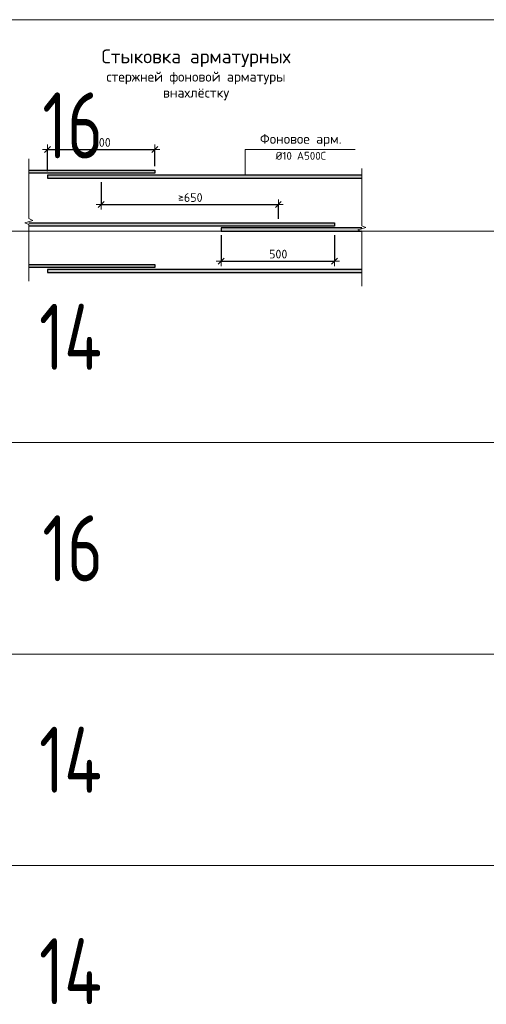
# Model space of a CAD drawing. Header units: metres. Extents: x -38 to 98, y -15 to 21.
# Tile 114 of 147: x 75.91 to 77.67, y 3.95 to 7.67. Entities that reach past the tile are written whole.
import ezdxf

# ---------------------------------------------------------------- set-up
doc = ezdxf.new("R2010")
doc.units = ezdxf.units.M
doc.header["$PDMODE"] = 65
doc.layers.add('XR$3$Арм.стержн.ниж.зоны Х', color=7, linetype='Continuous', lineweight=35, true_color=0xc600c6)
doc.layers.add('XR$5$Арм.стержн.ниж.зоны Х', color=7, linetype='Continuous', lineweight=35, true_color=0xc600c6)
for name, color, linetype, lineweight in [('XR$3$Размерная линия_ общее', 7, 'Continuous', 13), ('XR$4$Текст_ примечание', 7, 'Continuous', 13), ('XR$5$Размерная линия_ общее', 7, 'Continuous', 13)]:
    doc.layers.add(name, color=color, linetype=linetype, lineweight=lineweight)
doc.styles.add('ISOCPEUR', font='txt')
doc.dimstyles.new('DIMSTYLE_35', dxfattribs={"dimtxt": 0.033, "dimasz": 0.0375, "dimexe": 0, "dimexo": 0, "dimgap": 0.0165, "dimtad": 2, "dimdec": 0, "dimlfac": 1000, "dimrnd": 1, "dimzin": 12, "dimdsep": 46, "dimtxsty": 'ISOCPEUR', "dimblk1": 'ALL_ML_STRICH', "dimblk2": 'ALL_ML_STRICH', "dimsah": 1, "dimcen": 0, "dimclrd": 7, "dimclre": 256, "dimclrt": 7, "dimadec": 0, "dimazin": 0, "dimtfac": 1, "dimtdec": 0, "dimtix": 1, "dimtmove": 2, "dimatfit": 3, "dimfxl": 0, "dimtzin": 0, "dimlwd": 0, "dimlwe": -3, "dimarcsym": 0})
doc.dimstyles.new('DIMSTYLE_6', dxfattribs={"dimtxt": 0.033, "dimasz": 0.0375, "dimexe": 0, "dimexo": 0, "dimgap": 0.0165, "dimtad": 2, "dimdec": 0, "dimlfac": 1000, "dimrnd": 1, "dimzin": 12, "dimdsep": 46, "dimtxsty": 'ISOCPEUR', "dimblk1": 'ALL_ML_STRICH', "dimblk2": 'ALL_ML_STRICH', "dimsah": 1, "dimcen": 0, "dimclrd": 7, "dimclre": 256, "dimclrt": 7, "dimadec": 0, "dimazin": 0, "dimtfac": 1, "dimtdec": 0, "dimtix": 1, "dimtmove": 2, "dimatfit": 3, "dimfxl": 0, "dimtzin": 0, "dimlwd": 0, "dimlwe": -3, "dimarcsym": 0})
doc.dimstyles.new('DIMSTYLE_7', dxfattribs={"dimtxt": 0.033, "dimasz": 0.0375, "dimexe": 0, "dimexo": 0, "dimgap": 0.0165, "dimtad": 2, "dimdec": 0, "dimlfac": 1000, "dimrnd": 1, "dimzin": 12, "dimdsep": 46, "dimtxsty": 'ISOCPEUR', "dimblk1": 'ALL_ML_STRICH', "dimblk2": 'ALL_ML_STRICH', "dimsah": 1, "dimcen": 0, "dimclrd": 7, "dimclre": 256, "dimclrt": 7, "dimadec": 0, "dimazin": 0, "dimtfac": 1, "dimtdec": 0, "dimtix": 1, "dimtmove": 2, "dimatfit": 3, "dimfxl": 0, "dimtzin": 0, "dimlwd": 0, "dimlwe": -3, "dimarcsym": 0})
doc.dimstyles.new('DIMSTYLE_8', dxfattribs={"dimtxt": 0.033, "dimasz": 0.0375, "dimexe": 0, "dimexo": 0, "dimgap": 0.0165, "dimtad": 2, "dimdec": 0, "dimlfac": 1000, "dimrnd": 1, "dimzin": 12, "dimdsep": 46, "dimtxsty": 'ISOCPEUR', "dimblk1": 'ALL_ML_STRICH', "dimblk2": 'ALL_ML_STRICH', "dimsah": 1, "dimcen": 0, "dimclrd": 7, "dimclre": 256, "dimclrt": 7, "dimadec": 0, "dimazin": 0, "dimtfac": 1, "dimtdec": 0, "dimtix": 1, "dimtmove": 2, "dimatfit": 3, "dimfxl": 0, "dimtzin": 0, "dimlwd": 0, "dimlwe": -3, "dimarcsym": 0})

# ---------------------------------------------------------------- blocks, each defined once
blk = doc.blocks.new('ALL_ML_STRICH')
at = {"color": 0, "linetype": 'ByBlock', "lineweight": -2}
for p, q in [((-1, 0), (0.5, 0)), ((-0.3, -0.3), (0.3, 0.3)), ((0, -0.5), (0, 0.5))]:
    blk.add_line(p, q, dxfattribs=at)
blk = doc.blocks.new('*D40')
at = {"layer": 'DEFPOINTS', "color": 7, "linetype": 'Continuous', "lineweight": 13, "transparency": 33554687}
for p in [(76.0122, 7.1808), (76.0122, 7.0837), (76.4182, 7.1027)]:
    blk.add_point(p, dxfattribs=at)
at = {"layer": 'XR$3$Размерная линия_ общее', "color": 253, "linetype": 'Continuous', "lineweight": -2, "true_color": 0xa0a0a0, "transparency": 33554687}
for p, q in [((76.0122, 7.0987), (76.0122, 7.1808)), ((76.4182, 7.1177), (76.4182, 7.1808))]:
    blk.add_line(p, q, dxfattribs=at)
at = {"layer": 'XR$3$Размерная линия_ общее', "color": 7, "linetype": 'Continuous', "lineweight": -2, "transparency": 33554687}
blk.add_line((76.0122, 7.1808), (76.4182, 7.1808), dxfattribs=at)
at = {"layer": 'XR$3$Размерная линия_ общее', "color": 7, "linetype": 'Continuous', "lineweight": 13, "transparency": 33554687, "xscale": 0.0375, "yscale": 0.0375, "zscale": 0.0375, "rotation": 180}
blk.add_blockref('ALL_ML_STRICH', (76.0122, 7.1808), dxfattribs=at)
at = {"layer": 'XR$3$Размерная линия_ общее', "color": 7, "linetype": 'Continuous', "lineweight": 13, "transparency": 33554687, "xscale": 0.0375, "yscale": 0.0375, "zscale": 0.0375}
blk.add_blockref('ALL_ML_STRICH', (76.4182, 7.1808), dxfattribs=at)
at = {"layer": 'XR$3$Размерная линия_ общее', "color": 7, "linetype": 'Continuous', "lineweight": 13, "transparency": 33554687, "insert": (76.1822, 7.2238), "char_height": 0.033, "width": 0.00165, "attachment_point": 1, "line_spacing_factor": 0.60241, "style": 'ISOCPEUR'}
blk.add_mtext('500', dxfattribs=at)
blk = doc.blocks.new('*D41')
at = {"layer": 'DEFPOINTS', "color": 7, "linetype": 'Continuous', "lineweight": 13, "transparency": 33554687}
for p in [(76.2152, 7.0717), (76.2152, 6.9723), (76.8852, 6.9027)]:
    blk.add_point(p, dxfattribs=at)
at = {"layer": 'XR$3$Размерная линия_ общее', "color": 253, "linetype": 'Continuous', "lineweight": -2, "true_color": 0xa0a0a0, "transparency": 33554687}
for p, q in [((76.2152, 7.0567), (76.2152, 6.9723)), ((76.8852, 6.9177), (76.8852, 6.9723))]:
    blk.add_line(p, q, dxfattribs=at)
at = {"layer": 'XR$3$Размерная линия_ общее', "color": 7, "linetype": 'Continuous', "lineweight": -2, "transparency": 33554687}
blk.add_line((76.2152, 6.9723), (76.8852, 6.9723), dxfattribs=at)
at = {"layer": 'XR$3$Размерная линия_ общее', "color": 7, "linetype": 'Continuous', "lineweight": 13, "transparency": 33554687, "xscale": 0.0375, "yscale": 0.0375, "zscale": 0.0375, "rotation": 180}
blk.add_blockref('ALL_ML_STRICH', (76.2152, 6.9723), dxfattribs=at)
at = {"layer": 'XR$3$Размерная линия_ общее', "color": 7, "linetype": 'Continuous', "lineweight": 13, "transparency": 33554687, "xscale": 0.0375, "yscale": 0.0375, "zscale": 0.0375}
blk.add_blockref('ALL_ML_STRICH', (76.8852, 6.9723), dxfattribs=at)
at = {"layer": 'XR$3$Размерная линия_ общее', "color": 7, "linetype": 'Continuous', "lineweight": 13, "transparency": 33554687, "insert": (76.5056, 7.0153), "char_height": 0.033, "width": 0.00165, "attachment_point": 1, "line_spacing_factor": 0.60241, "style": 'ISOCPEUR'}
blk.add_mtext('≥650', dxfattribs=at)
blk = doc.blocks.new('*D42')
at = {"layer": 'DEFPOINTS', "color": 7, "linetype": 'Continuous', "lineweight": 13, "transparency": 33554687}
for p in [(76.6692, 6.8717), (77.0972, 6.8717), (76.6692, 6.7584)]:
    blk.add_point(p, dxfattribs=at)
at = {"layer": 'XR$3$Размерная линия_ общее', "color": 253, "linetype": 'Continuous', "lineweight": -2, "true_color": 0xa0a0a0, "transparency": 33554687}
for p, q in [((76.6692, 6.8567), (76.6692, 6.7584)), ((77.0972, 6.8567), (77.0972, 6.7584))]:
    blk.add_line(p, q, dxfattribs=at)
at = {"layer": 'XR$3$Размерная линия_ общее', "color": 7, "linetype": 'Continuous', "lineweight": -2, "transparency": 33554687}
blk.add_line((76.6692, 6.7584), (77.0972, 6.7584), dxfattribs=at)
at = {"layer": 'XR$3$Размерная линия_ общее', "color": 7, "linetype": 'Continuous', "lineweight": 13, "transparency": 33554687, "xscale": 0.0375, "yscale": 0.0375, "zscale": 0.0375, "rotation": 180}
blk.add_blockref('ALL_ML_STRICH', (76.6692, 6.7584), dxfattribs=at)
at = {"layer": 'XR$3$Размерная линия_ общее', "color": 7, "linetype": 'Continuous', "lineweight": 13, "transparency": 33554687, "xscale": 0.0375, "yscale": 0.0375, "zscale": 0.0375}
blk.add_blockref('ALL_ML_STRICH', (77.0972, 6.7584), dxfattribs=at)
at = {"layer": 'XR$3$Размерная линия_ общее', "color": 7, "linetype": 'Continuous', "lineweight": 13, "transparency": 33554687, "insert": (76.8502, 6.8014), "char_height": 0.033, "width": 0.00165, "attachment_point": 1, "line_spacing_factor": 0.60241, "style": 'ISOCPEUR'}
blk.add_mtext('500', dxfattribs=at)
blk = doc.blocks.new('ЭЛЕМЕНТ_УЗОРА_1')
at = {"color": 7, "linetype": 'Continuous', "lineweight": 13, "transparency": 33554687}
blk.add_line((75.9412, 6.6827), (75.9412, 6.6827), dxfattribs=at)
blk.add_lwpolyline([(75.9412, 7.1452), (75.9412, 6.919), (75.9562, 6.9126), (75.9262, 6.9038), (75.9412, 6.8964), (75.9412, 6.6827)], dxfattribs=at)
blk = doc.blocks.new('ЭЛЕМЕНТ_УЗОРА_2')
at = {"color": 7, "linetype": 'Continuous', "lineweight": 13, "transparency": 33554687}
blk.add_line((77.2012, 6.6637), (77.2012, 6.6637), dxfattribs=at)
blk.add_lwpolyline([(77.2012, 7.1092), (77.2012, 6.8913), (77.2162, 6.8851), (77.1862, 6.8766), (77.2012, 6.8695), (77.2012, 6.6637)], dxfattribs=at)
blk = doc.blocks.new('*D649')
at = {"layer": 'DEFPOINTS', "color": 7, "linetype": 'Continuous', "lineweight": 13, "transparency": 33554687}
for p in [(76.0122, 7.1808), (76.0122, 7.0837), (76.4182, 7.1027)]:
    blk.add_point(p, dxfattribs=at)
at = {"layer": 'XR$5$Размерная линия_ общее', "color": 253, "linetype": 'Continuous', "lineweight": -2, "true_color": 0xa0a0a0, "transparency": 33554687}
for p, q in [((76.0122, 7.0987), (76.0122, 7.1808)), ((76.4182, 7.1177), (76.4182, 7.1808))]:
    blk.add_line(p, q, dxfattribs=at)
at = {"layer": 'XR$5$Размерная линия_ общее', "color": 7, "linetype": 'Continuous', "lineweight": -2, "transparency": 33554687}
blk.add_line((76.0122, 7.1808), (76.4182, 7.1808), dxfattribs=at)
at = {"layer": 'XR$5$Размерная линия_ общее', "color": 7, "linetype": 'Continuous', "lineweight": 13, "transparency": 33554687, "xscale": 0.0375, "yscale": 0.0375, "zscale": 0.0375, "rotation": 180}
blk.add_blockref('ALL_ML_STRICH', (76.0122, 7.1808), dxfattribs=at)
at = {"layer": 'XR$5$Размерная линия_ общее', "color": 7, "linetype": 'Continuous', "lineweight": 13, "transparency": 33554687, "xscale": 0.0375, "yscale": 0.0375, "zscale": 0.0375}
blk.add_blockref('ALL_ML_STRICH', (76.4182, 7.1808), dxfattribs=at)
at = {"layer": 'XR$5$Размерная линия_ общее', "color": 7, "linetype": 'Continuous', "lineweight": 13, "transparency": 33554687, "insert": (76.1822, 7.2238), "char_height": 0.033, "width": 0.00165, "attachment_point": 1, "line_spacing_factor": 0.60241, "style": 'ISOCPEUR'}
blk.add_mtext('500', dxfattribs=at)
blk = doc.blocks.new('*D650')
at = {"layer": 'DEFPOINTS', "color": 7, "linetype": 'Continuous', "lineweight": 13, "transparency": 33554687}
for p in [(76.2152, 7.0717), (76.2152, 6.9723), (76.8852, 6.9027)]:
    blk.add_point(p, dxfattribs=at)
at = {"layer": 'XR$5$Размерная линия_ общее', "color": 253, "linetype": 'Continuous', "lineweight": -2, "true_color": 0xa0a0a0, "transparency": 33554687}
for p, q in [((76.2152, 7.0567), (76.2152, 6.9723)), ((76.8852, 6.9177), (76.8852, 6.9723))]:
    blk.add_line(p, q, dxfattribs=at)
at = {"layer": 'XR$5$Размерная линия_ общее', "color": 7, "linetype": 'Continuous', "lineweight": -2, "transparency": 33554687}
blk.add_line((76.2152, 6.9723), (76.8852, 6.9723), dxfattribs=at)
at = {"layer": 'XR$5$Размерная линия_ общее', "color": 7, "linetype": 'Continuous', "lineweight": 13, "transparency": 33554687, "xscale": 0.0375, "yscale": 0.0375, "zscale": 0.0375, "rotation": 180}
blk.add_blockref('ALL_ML_STRICH', (76.2152, 6.9723), dxfattribs=at)
at = {"layer": 'XR$5$Размерная линия_ общее', "color": 7, "linetype": 'Continuous', "lineweight": 13, "transparency": 33554687, "xscale": 0.0375, "yscale": 0.0375, "zscale": 0.0375}
blk.add_blockref('ALL_ML_STRICH', (76.8852, 6.9723), dxfattribs=at)
at = {"layer": 'XR$5$Размерная линия_ общее', "color": 7, "linetype": 'Continuous', "lineweight": 13, "transparency": 33554687, "insert": (76.5056, 7.0153), "char_height": 0.033, "width": 0.00165, "attachment_point": 1, "line_spacing_factor": 0.60241, "style": 'ISOCPEUR'}
blk.add_mtext('≥650', dxfattribs=at)
blk = doc.blocks.new('*D651')
at = {"layer": 'DEFPOINTS', "color": 7, "linetype": 'Continuous', "lineweight": 13, "transparency": 33554687}
for p in [(76.6692, 6.8717), (77.0972, 6.8717), (76.6692, 6.7584)]:
    blk.add_point(p, dxfattribs=at)
at = {"layer": 'XR$5$Размерная линия_ общее', "color": 253, "linetype": 'Continuous', "lineweight": -2, "true_color": 0xa0a0a0, "transparency": 33554687}
for p, q in [((76.6692, 6.8567), (76.6692, 6.7584)), ((77.0972, 6.8567), (77.0972, 6.7584))]:
    blk.add_line(p, q, dxfattribs=at)
at = {"layer": 'XR$5$Размерная линия_ общее', "color": 7, "linetype": 'Continuous', "lineweight": -2, "transparency": 33554687}
blk.add_line((76.6692, 6.7584), (77.0972, 6.7584), dxfattribs=at)
at = {"layer": 'XR$5$Размерная линия_ общее', "color": 7, "linetype": 'Continuous', "lineweight": 13, "transparency": 33554687, "xscale": 0.0375, "yscale": 0.0375, "zscale": 0.0375, "rotation": 180}
blk.add_blockref('ALL_ML_STRICH', (76.6692, 6.7584), dxfattribs=at)
at = {"layer": 'XR$5$Размерная линия_ общее', "color": 7, "linetype": 'Continuous', "lineweight": 13, "transparency": 33554687, "xscale": 0.0375, "yscale": 0.0375, "zscale": 0.0375}
blk.add_blockref('ALL_ML_STRICH', (77.0972, 6.7584), dxfattribs=at)
at = {"layer": 'XR$5$Размерная линия_ общее', "color": 7, "linetype": 'Continuous', "lineweight": 13, "transparency": 33554687, "insert": (76.8502, 6.8014), "char_height": 0.033, "width": 0.00165, "attachment_point": 1, "line_spacing_factor": 0.60241, "style": 'ISOCPEUR'}
blk.add_mtext('500', dxfattribs=at)
blk = doc.blocks.new('ЭЛЕМЕНТ_УЗОРА_13')
at = {"color": 7, "linetype": 'Continuous', "lineweight": 13, "transparency": 33554687}
blk.add_line((75.9412, 6.6827), (75.9412, 6.6827), dxfattribs=at)
blk.add_lwpolyline([(75.9412, 7.1452), (75.9412, 6.919), (75.9562, 6.9126), (75.9262, 6.9038), (75.9412, 6.8964), (75.9412, 6.6827)], dxfattribs=at)
blk = doc.blocks.new('ЭЛЕМЕНТ_УЗОРА_14')
at = {"color": 7, "linetype": 'Continuous', "lineweight": 13, "transparency": 33554687}
blk.add_line((77.2012, 6.6637), (77.2012, 6.6637), dxfattribs=at)
blk.add_lwpolyline([(77.2012, 7.1092), (77.2012, 6.8913), (77.2162, 6.8851), (77.1862, 6.8766), (77.2012, 6.8695), (77.2012, 6.6637)], dxfattribs=at)

msp = doc.modelspace()

# ---------------------------------------------------------------- hatches: boundary and pattern name
at = {"linetype": 'Continuous', "lineweight": 13, "true_color": 0xc8c8c8, "transparency": 33554687}
for points in [[(75.9412, 7.0907), (76.4182, 7.0907), (76.4182, 7.1027), (75.9412, 7.1027)], [(75.9412, 7.0907), (76.4182, 7.0907), (76.4182, 7.1027), (75.9412, 7.1027)], [(76.0122, 7.0837), (76.0122, 7.0717), (77.2012, 7.0717), (77.2012, 7.0837)], [(76.0122, 7.0837), (76.0122, 7.0717), (77.2012, 7.0717), (77.2012, 7.0837)], [(75.9412, 6.8907), (77.0972, 6.8907), (77.0972, 6.9027), (75.9412, 6.9027)], [(75.9412, 6.8907), (77.0972, 6.8907), (77.0972, 6.9027), (75.9412, 6.9027)], [(76.6692, 6.8837), (76.6692, 6.8717), (77.2012, 6.8717), (77.2012, 6.8837)], [(76.6692, 6.8837), (76.6692, 6.8717), (77.2012, 6.8717), (77.2012, 6.8837)], [(75.9412, 6.7341), (76.4182, 6.7341), (76.4182, 6.7461), (75.9412, 6.7461)], [(75.9412, 6.7341), (76.4182, 6.7341), (76.4182, 6.7461), (75.9412, 6.7461)], [(76.0122, 6.7271), (76.0122, 6.7151), (77.2012, 6.7151), (77.2012, 6.7271)], [(76.0122, 6.7271), (76.0122, 6.7151), (77.2012, 6.7151), (77.2012, 6.7271)]]:
    msp.add_hatch(color=9, dxfattribs=at).paths.add_polyline_path(points)

# ---------------------------------------------------------------- linework, layer by layer
at = {"color": 7, "linetype": 'Continuous', "lineweight": 13, "transparency": 33554687}
msp.add_lwpolyline([(76.7597, 7.0837), (76.7597, 7.1808), (77.1752, 7.1808)], dxfattribs=at)
msp.add_lwpolyline([(76.7597, 7.0837), (76.7597, 7.1808), (77.1752, 7.1808)], dxfattribs=at)
at = {"layer": 'XR$3$Арм.стержн.ниж.зоны Х', "color": 7, "linetype": 'Continuous', "lineweight": 25, "transparency": 33554687}
for points in [[(75.9412, 7.1027), (76.4182, 7.1027), (76.4182, 7.0907), (75.9412, 7.0907)], [(77.2012, 7.0837), (76.0122, 7.0837), (76.0122, 7.0717), (77.2012, 7.0717)], [(75.9412, 6.9027), (77.0972, 6.9027), (77.0972, 6.8907), (75.9412, 6.8907)], [(77.2012, 6.8837), (76.6692, 6.8837), (76.6692, 6.8717), (77.2012, 6.8717)], [(75.9412, 6.7461), (76.4182, 6.7461), (76.4182, 6.7341), (75.9412, 6.7341)], [(77.2012, 6.7271), (76.0122, 6.7271), (76.0122, 6.7151), (77.2012, 6.7151)]]:
    msp.add_lwpolyline(points, dxfattribs=at)
at = {"layer": 'XR$4$Текст_ примечание', "color": 7, "linetype": 'Continuous', "lineweight": 13, "transparency": 33554687}
for p, q in [((86.4198, 7.6717), (67.9198, 7.6717)), ((86.4198, 6.8717), (67.9198, 6.8717)), ((86.4198, 6.0717), (67.9198, 6.0717)), ((86.4198, 5.2717), (67.9198, 5.2717)), ((86.4198, 4.4717), (67.9198, 4.4717))]:
    msp.add_line(p, q, dxfattribs=at)
at = {"layer": 'XR$5$Арм.стержн.ниж.зоны Х', "color": 7, "linetype": 'Continuous', "lineweight": 25, "transparency": 33554687}
for points in [[(75.9412, 7.1027), (76.4182, 7.1027), (76.4182, 7.0907), (75.9412, 7.0907)], [(77.2012, 7.0837), (76.0122, 7.0837), (76.0122, 7.0717), (77.2012, 7.0717)], [(75.9412, 6.9027), (77.0972, 6.9027), (77.0972, 6.8907), (75.9412, 6.8907)], [(77.2012, 6.8837), (76.6692, 6.8837), (76.6692, 6.8717), (77.2012, 6.8717)], [(75.9412, 6.7461), (76.4182, 6.7461), (76.4182, 6.7341), (75.9412, 6.7341)], [(77.2012, 6.7271), (76.0122, 6.7271), (76.0122, 6.7151), (77.2012, 6.7151)]]:
    msp.add_lwpolyline(points, dxfattribs=at)

# ---------------------------------------------------------------- block references
at = {"color": 7, "linetype": 'Continuous', "lineweight": 13, "transparency": 33554687}
for name in ['ЭЛЕМЕНТ_УЗОРА_1', 'ЭЛЕМЕНТ_УЗОРА_13', 'ЭЛЕМЕНТ_УЗОРА_2', 'ЭЛЕМЕНТ_УЗОРА_14']:
    msp.add_blockref(name, (0, 0), dxfattribs=at)

# ---------------------------------------------------------------- texts
at = {"color": 7, "linetype": 'Continuous', "lineweight": 13, "transparency": 33554687, "attachment_point": 2}
for s, insert, char_height, width, line_spacing_factor in [('\\A1;{\\fISOCPEUR|i0|b0;\\H0.052500;\\W1.000000;\\C7;Стыковка арматурных}\\P{\\fISOCPEUR|i0|b0;\\H0.037500;\\W1.000000;\\C7;стержней фоновой арматуры}\\P{\\fISOCPEUR|i0|b0;\\H0.037500;\\W1.000000;\\C7;внахлёстку}\\P', (76.5737, 7.5592), 0.0525, 0.938044, 0.963855), ('\\A1;{\\fISOCPEUR|i0|b0;\\H0.052500;\\W1.000000;\\C7;Стыковка арматурных}\\P{\\fISOCPEUR|i0|b0;\\H0.037500;\\W1.000000;\\C7;стержней фоновой арматуры}\\P{\\fISOCPEUR|i0|b0;\\H0.037500;\\W1.000000;\\C7;внахлёстку}\\P', (76.5737, 7.5592), 0.0525, 0.938044, 0.963855), ('\\A1;{\\fISOCPEUR|i0|b0;\\H0.037500;\\W1.000000;\\C7;Фоновое арм.}\\P{\\fISOCPEUR|i0|b0;\\H0.030000;\\W1.000000;\\C7;Ø10 А500С}\\P', (76.9702, 7.2396), 0.0375, 0.328781, 1.084337), ('\\A1;{\\fISOCPEUR|i0|b0;\\H0.037500;\\W1.000000;\\C7;Фоновое арм.}\\P{\\fISOCPEUR|i0|b0;\\H0.030000;\\W1.000000;\\C7;Ø10 А500С}\\P', (76.9702, 7.2396), 0.0375, 0.328781, 1.084337)]:
    msp.add_mtext(s, dxfattribs=dict(at, insert=insert, char_height=char_height, width=width, line_spacing_factor=line_spacing_factor))
at = {"layer": 'XR$4$Текст_ примечание', "color": 7, "linetype": 'Continuous', "lineweight": 35, "transparency": 33554687, "char_height": 0.25, "attachment_point": 7, "style": 'ISOCPEUR'}
for s, insert, width in [('\\W0.75;16', (75.9925, 7.1467), 0.393567), ('\\W0.76;14', (75.98, 6.3467), 0.420468), ('\\W0.75;16', (75.9925, 5.5467), 0.393567), ('\\W0.76;14', (75.98, 4.7467), 0.420468), ('\\W0.76;14', (75.98, 3.9467), 0.420468)]:
    msp.add_mtext(s, dxfattribs=dict(at, insert=insert, width=width))

# ---------------------------------------------------------------- dimensions: what is measured, and where the dimension line sits
at = {"layer": 'XR$3$Размерная линия_ общее', "color": 7, "linetype": 'Continuous', "lineweight": 13, "transparency": 33554687}
for base, p1, p2, text, dimstyle, override, picture, middle in [((76.4182, 7.1808), (76.0122, 7.0987), (76.4182, 7.1177), '500', 'DIMSTYLE_6', {"dimpost": '<>', "dimclrd": 7, "dimclre": 253, "dimclrt": 7, "dimlwd": 0, "dimlwe": 65533}, '*D40', (76.2152, 7.1973)), ((76.8852, 6.9723), (76.2152, 7.0567), (76.8852, 6.9177), '≥650', 'DIMSTYLE_7', {"dimpost": '≥<>', "dimclrd": 7, "dimclre": 253, "dimclrt": 7, "dimlwd": 0, "dimlwe": 65533}, '*D41', (76.5502, 6.9888)), ((77.0972, 6.7584), (76.6692, 6.8567), (77.0972, 6.8567), '500', 'DIMSTYLE_8', {"dimpost": '<>', "dimclrd": 7, "dimclre": 253, "dimclrt": 7, "dimlwd": 0, "dimlwe": 65533}, '*D42', (76.8832, 6.7749))]:
    dim = msp.add_linear_dim(base=base, p1=p1, p2=p2, text=text, dimstyle=dimstyle, override=override, dxfattribs=at)
    dim.commit()
    dim.dimension.update_dxf_attribs({"geometry": picture, "text_midpoint": middle, "dimtype": 160})
at = {"layer": 'XR$5$Размерная линия_ общее', "color": 7, "linetype": 'Continuous', "lineweight": 13, "transparency": 33554687}
for base, p1, p2, text, dimstyle, override, picture, middle in [((76.4182, 7.1808), (76.0122, 7.0987), (76.4182, 7.1177), '500', 'DIMSTYLE_8', {"dimpost": '<>', "dimclrd": 7, "dimclre": 253, "dimclrt": 7, "dimlwd": 0, "dimlwe": 65533}, '*D649', (76.2152, 7.1973)), ((76.8852, 6.9723), (76.2152, 7.0567), (76.8852, 6.9177), '≥650', 'DIMSTYLE_35', {"dimpost": '≥<>', "dimclrd": 7, "dimclre": 253, "dimclrt": 7, "dimlwd": 0, "dimlwe": 65533}, '*D650', (76.5502, 6.9888)), ((77.0972, 6.7584), (76.6692, 6.8567), (77.0972, 6.8567), '500', 'DIMSTYLE_8', {"dimpost": '<>', "dimclrd": 7, "dimclre": 253, "dimclrt": 7, "dimlwd": 0, "dimlwe": 65533}, '*D651', (76.8832, 6.7749))]:
    dim = msp.add_linear_dim(base=base, p1=p1, p2=p2, text=text, dimstyle=dimstyle, override=override, dxfattribs=at)
    dim.commit()
    dim.dimension.update_dxf_attribs({"geometry": picture, "text_midpoint": middle, "dimtype": 160})

doc.saveas('drawing.dxf')
